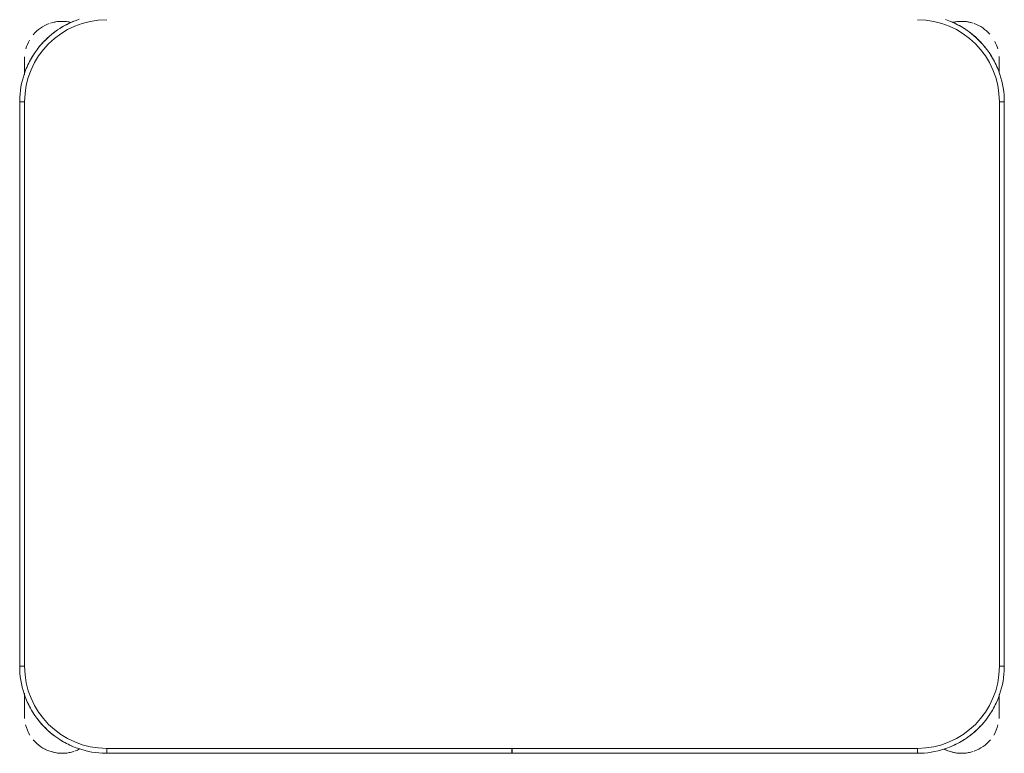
# Model space of a CAD drawing. Header units: metres. Extents: x 3 to 42.2, y -72.9 to -48.7.
# Tile 175 of 189: x 36.75 to 37.35, y -52.031 to -51.584. Entities that reach past the tile are written whole.
import ezdxf

# ---------------------------------------------------------------- set-up
doc = ezdxf.new("R2010")
doc.units = ezdxf.units.M
doc.layers.add('I-FURN', color=7, linetype='Continuous', lineweight=18)

# ---------------------------------------------------------------- blocks, each defined once
blk = doc.blocks.new('ConjuntoParaAlunoTamanho6 - CJA06_ConjuntoParaAlunoTamanho6-V3-1PAV')
at = {"layer": 'I-FURN', "color": 253, "true_color": 0xaaaaaa}
for p, q in [((-0.29713, 0.03797), (-0.29713, 0.02828)), ((-0.29713, 0.02878), (-0.29713, 0.03797)), ((0.29687, 0.03797), (0.29687, 0.03438)), ((0.29687, 0.03378), (0.29687, 0.03797)), ((0.29687, 0.03299), (0.29687, 0.02961)), ((-0.3, 0.01197), (-0.3, -0.33203)), ((-0.3, 0.01197), (-0.297, 0.01197)), ((-0.3, 0.01197), (-0.3, -0.33203)), ((0.3, 0.01197), (0.297, 0.01197)), ((0.3, -0.33203), (0.3, 0.01197)), ((0.3, -0.33203), (0.3, 0.01197)), ((-0.3, -0.33203), (-0.297, -0.33203)), ((0.3, -0.33203), (0.297, -0.33203)), ((-0.29713, -0.34835), (-0.29713, -0.35394)), ((-0.29713, -0.34868), (-0.29713, -0.36203)), ((0.29687, -0.35394), (0.29687, -0.3492)), ((0.29687, -0.36203), (0.29687, -0.34961)), ((-0.29713, -0.35705), (-0.29713, -0.36203)), ((0.29687, -0.36203), (0.29687, -0.35705)), ((-0.247, -0.38503), (-0.247, -0.38203)), ((-0.00005, -0.38203), (-0.00005, -0.38503)), ((0.00005, -0.38503), (0.00005, -0.38203)), ((0.247, -0.38503), (0.247, -0.38203)), ((-0.247, -0.38503), (-0.00005, -0.38503)), ((-0.247, -0.38503), (-0.00005, -0.38503)), ((0.00005, -0.38503), (0.247, -0.38503)), ((0.00005, -0.38503), (0.247, -0.38503))]:
    blk.add_line(p, q, dxfattribs=at)
at = {"layer": 'I-FURN', "color": 253, "true_color": 0xaaaaaa, "flags": 128}
for points in [[(-0.26367, 0.06228), (-0.26567, 0.06157), (-0.26764, 0.06078), (-0.26957, 0.05992), (-0.27147, 0.05898), (-0.27333, 0.05796), (-0.27515, 0.05687), (-0.27693, 0.05571), (-0.27865, 0.05448), (-0.28033, 0.05318), (-0.28195, 0.05181), (-0.28351, 0.05038), (-0.28502, 0.04889), (-0.28647, 0.04734), (-0.28785, 0.04574), (-0.28917, 0.04407), (-0.29042, 0.04236), (-0.2916, 0.0406), (-0.29271, 0.0388), (-0.29374, 0.03695), (-0.29471, 0.03506), (-0.29559, 0.03313), (-0.2964, 0.03117), (-0.29713, 0.02918), (-0.29777, 0.02716), (-0.29834, 0.02512), (-0.29883, 0.02306), (-0.29923, 0.02097), (-0.29955, 0.01888), (-0.29978, 0.01677), (-0.29993, 0.01466), (-0.3, 0.01254), (-0.3, 0.01197)], [(0.3, 0.01197), (0.29996, 0.01409), (0.29983, 0.0162), (0.29962, 0.01831), (0.29932, 0.02041), (0.29894, 0.0225), (0.29848, 0.02456), (0.29794, 0.02661), (0.29731, 0.02864), (0.2966, 0.03064), (0.29582, 0.03261), (0.29495, 0.03454), (0.29401, 0.03644), (0.29299, 0.0383), (0.2919, 0.04012), (0.29074, 0.04189), (0.28951, 0.04362), (0.28821, 0.04529), (0.28685, 0.04691), (0.28542, 0.04848), (0.28393, 0.04999), (0.28238, 0.05143), (0.28077, 0.05282), (0.27911, 0.05413), (0.2774, 0.05538), (0.27564, 0.05656), (0.27383, 0.05767), (0.27198, 0.05871), (0.27009, 0.05967), (0.26816, 0.06056), (0.2662, 0.06136), (0.26421, 0.06209)], [(-0.29713, 0.03797), (-0.29713, 0.03796), (-0.29713, 0.03792), (-0.29713, 0.03785), (-0.29713, 0.03775), (-0.29713, 0.03763), (-0.29713, 0.03748), (-0.29713, 0.03731), (-0.29713, 0.03711), (-0.29713, 0.03688), (-0.29713, 0.03663), (-0.29713, 0.03635), (-0.29713, 0.03605), (-0.29713, 0.03572), (-0.29713, 0.03537), (-0.29713, 0.035), (-0.29713, 0.03461), (-0.29713, 0.03419), (-0.29713, 0.03375), (-0.29713, 0.03329), (-0.29713, 0.03282), (-0.29713, 0.03232), (-0.29713, 0.0318), (-0.29713, 0.03127), (-0.29713, 0.03072), (-0.29713, 0.03016), (-0.29713, 0.02958), (-0.29713, 0.02898)], [(0.29687, 0.03), (0.29687, 0.03057), (0.29687, 0.03112), (0.29687, 0.03166), (0.29687, 0.03218), (0.29687, 0.03268), (0.29687, 0.03317), (0.29687, 0.03363), (0.29687, 0.03407), (0.29687, 0.0345), (0.29687, 0.0349), (0.29687, 0.03528), (0.29687, 0.03563), (0.29687, 0.03596), (0.29687, 0.03627), (0.29687, 0.03656), (0.29687, 0.03682), (0.29687, 0.03705), (0.29687, 0.03726), (0.29687, 0.03744), (0.29687, 0.0376), (0.29687, 0.03772), (0.29687, 0.03783), (0.29687, 0.0379), (0.29687, 0.03795), (0.29687, 0.03797)], [(-0.297, 0.01197), (-0.297, -0.07403), (-0.297, -0.16003), (-0.297, -0.24603), (-0.297, -0.33203)], [(-0.297, -0.33203), (-0.297, -0.24603), (-0.297, -0.16003), (-0.297, -0.07403), (-0.297, 0.01197)], [(0.297, -0.33203), (0.297, -0.24603), (0.297, -0.16003), (0.297, -0.07403), (0.297, 0.01197)], [(0.297, 0.01197), (0.297, -0.07403), (0.297, -0.16003), (0.297, -0.24603), (0.297, -0.33203)], [(-0.3, -0.33203), (-0.29996, -0.33415), (-0.29983, -0.33627), (-0.29962, -0.33838), (-0.29932, -0.34048), (-0.29894, -0.34256), (-0.29848, -0.34463), (-0.29794, -0.34668), (-0.29731, -0.34871), (-0.2966, -0.3507), (-0.29582, -0.35267), (-0.29495, -0.35461), (-0.29401, -0.35651), (-0.29299, -0.35837), (-0.2919, -0.36019), (-0.29074, -0.36196), (-0.28951, -0.36368), (-0.28821, -0.36536), (-0.28685, -0.36698), (-0.28542, -0.36855), (-0.28393, -0.37005), (-0.28238, -0.3715), (-0.28077, -0.37288), (-0.27911, -0.3742), (-0.2774, -0.37545), (-0.27564, -0.37663), (-0.27383, -0.37774), (-0.27198, -0.37878), (-0.27009, -0.37974), (-0.26816, -0.38062), (-0.2662, -0.38143), (-0.26421, -0.38216), (-0.2622, -0.38281), (-0.26015, -0.38338), (-0.25809, -0.38386), (-0.25601, -0.38426), (-0.25391, -0.38458), (-0.25181, -0.38482), (-0.24969, -0.38497), (-0.24757, -0.38503), (-0.247, -0.38503)], [(0.247, -0.38503), (0.24912, -0.38499), (0.25124, -0.38486), (0.25334, -0.38465), (0.25544, -0.38436), (0.25753, -0.38398), (0.2596, -0.38351), (0.26165, -0.38297), (0.26367, -0.38234), (0.26567, -0.38164), (0.26764, -0.38085), (0.26957, -0.37999), (0.27147, -0.37904), (0.27333, -0.37803), (0.27515, -0.37694), (0.27693, -0.37578), (0.27865, -0.37454), (0.28033, -0.37324), (0.28195, -0.37188), (0.28351, -0.37045), (0.28502, -0.36896), (0.28647, -0.36741), (0.28785, -0.3658), (0.28917, -0.36414), (0.29042, -0.36243), (0.2916, -0.36067), (0.29271, -0.35886), (0.29374, -0.35701), (0.29471, -0.35512), (0.29559, -0.3532), (0.2964, -0.35124), (0.29713, -0.34925), (0.29777, -0.34723), (0.29834, -0.34519), (0.29883, -0.34312), (0.29923, -0.34104), (0.29955, -0.33895), (0.29978, -0.33684), (0.29993, -0.33472), (0.3, -0.33261), (0.3, -0.33203)], [(-0.29713, -0.34907), (-0.29713, -0.34973), (-0.29713, -0.35038), (-0.29713, -0.35102), (-0.29713, -0.35165), (-0.29713, -0.35227), (-0.29713, -0.35288), (-0.29713, -0.35348), (-0.29713, -0.35406), (-0.29713, -0.35463), (-0.29713, -0.35518), (-0.29713, -0.35572), (-0.29713, -0.35624), (-0.29713, -0.35674), (-0.29713, -0.35722), (-0.29713, -0.35769), (-0.29713, -0.35813), (-0.29713, -0.35855), (-0.29713, -0.35895), (-0.29713, -0.35933), (-0.29713, -0.35969), (-0.29713, -0.36002), (-0.29713, -0.36033), (-0.29713, -0.36061), (-0.29713, -0.36087), (-0.29713, -0.36111), (-0.29713, -0.36131), (-0.29713, -0.3615), (-0.29713, -0.36165), (-0.29713, -0.36178), (-0.29713, -0.36188), (-0.29713, -0.36196), (-0.29713, -0.36201), (-0.29713, -0.36203)], [(0.29687, -0.36203), (0.29687, -0.36201), (0.29687, -0.36197), (0.29687, -0.36191), (0.29687, -0.36181), (0.29687, -0.36169), (0.29687, -0.36154), (0.29687, -0.36137), (0.29687, -0.36117), (0.29687, -0.36094), (0.29687, -0.36069), (0.29687, -0.36041), (0.29687, -0.36011), (0.29687, -0.35978), (0.29687, -0.35943), (0.29687, -0.35906), (0.29687, -0.35866), (0.29687, -0.35825), (0.29687, -0.35781), (0.29687, -0.35735), (0.29687, -0.35687), (0.29687, -0.35638), (0.29687, -0.35586), (0.29687, -0.35533), (0.29687, -0.35478), (0.29687, -0.35421), (0.29687, -0.35363), (0.29687, -0.35304), (0.29687, -0.35244), (0.29687, -0.35182), (0.29687, -0.35119), (0.29687, -0.35055), (0.29687, -0.3499)], [(-0.247, -0.38203), (-0.1235, -0.38203), (0, -0.38203), (0.1235, -0.38203), (0.247, -0.38203)], [(-0.00005, -0.38203), (-0.06179, -0.38203), (-0.12353, -0.38203), (-0.18526, -0.38203), (-0.247, -0.38203)], [(0.247, -0.38203), (0.18526, -0.38203), (0.12352, -0.38203), (0.06179, -0.38203), (0.00005, -0.38203)]]:
    blk.add_lwpolyline(points, dxfattribs=at)
at = {"layer": 'I-FURN', "color": 253, "true_color": 0xaaaaaa}
for centre, radius, start, end in [((-0.247, 0.01197), 0.05, 90, 180), ((-0.247, 0.01197), 0.05, 90, 180), ((-0.27413, 0.03797), 0.023, 76.78758, 108), ((-0.27413, 0.03797), 0.023, 76.40434, 104.46692), ((-0.247, 0.01197), 0.053, 112.5, 122.69993), ((0.247, 0.01197), 0.05, 360, 90), ((0.247, 0.01197), 0.05, 0, 90), ((0.247, 0.01197), 0.053, 57.30007, 67.5), ((0.247, 0.01197), 0.053, 57.30007, 67.5), ((0.27387, 0.03797), 0.023, 75.53308, 103.10319), ((0.27387, 0.03797), 0.023, 72, 102.57928), ((-0.27413, 0.03797), 0.023, 109.92744, 140.02309), ((-0.247, 0.01197), 0.053, 127.1607, 143.14964), ((0.247, 0.01197), 0.053, 45, 53.14964), ((0.247, 0.01197), 0.053, 45, 53.14964), ((0.27387, 0.03797), 0.023, 41.01944, 70.30683), ((-0.27413, 0.03797), 0.023, 149.97621, 164.34498), ((0.247, 0.01197), 0.053, 37.1607, 44.91466), ((0.247, 0.01197), 0.053, 37.1607, 44.91466), ((0.27387, 0.03797), 0.023, 15.73053, 28.0506), ((-0.27413, 0.03797), 0.023, 176.5669, 180), ((-0.247, 0.01197), 0.053, 147.30007, 157.5), ((0.247, 0.01197), 0.053, 22.5, 32.69993), ((0.247, 0.01197), 0.053, 22.5, 32.69993), ((0.27387, 0.03797), 0.023, 360, 4.00915), ((-0.247, -0.33203), 0.05, 180, 270), ((-0.247, -0.33203), 0.05, 180, 270), ((0.247, -0.33203), 0.05, 270, 360), ((0.247, -0.33203), 0.05, 270, 0), ((-0.247, -0.33203), 0.053, 202.5, 212.69993), ((0.247, -0.33203), 0.053, 327.30007, 337.5), ((0.247, -0.33203), 0.053, 327.30007, 337.5), ((-0.27413, -0.36203), 0.023, 180, 184.41224), ((-0.247, -0.33203), 0.053, 217.1607, 233.14964), ((0.247, -0.33203), 0.053, 315.08534, 323.14964), ((0.247, -0.33203), 0.053, 315.08534, 323.14964), ((0.27387, -0.36203), 0.023, 355.58784, 360), ((-0.27413, -0.36203), 0.023, 194.46313, 211.29748), ((0.247, -0.33203), 0.053, 307.1607, 315), ((0.247, -0.33203), 0.053, 307.1607, 315), ((0.27387, -0.36203), 0.023, 328.70279, 345.53679), ((-0.27413, -0.36203), 0.023, 220.15845, 250.98921), ((-0.247, -0.33203), 0.053, 237.30007, 247.5), ((0.247, -0.33203), 0.053, 292.5, 302.69993), ((0.247, -0.33203), 0.053, 292.5, 302.69993), ((0.27387, -0.36203), 0.023, 289.64716, 320.10645), ((-0.27413, -0.36203), 0.023, 241.29896, 288), ((-0.27413, -0.36203), 0.023, 289.64716, 297.85925), ((0.27387, -0.36203), 0.023, 242.37001, 250.98921), ((0.27387, -0.36203), 0.023, 243.53772, 288), ((-0.27413, -0.36203), 0.023, 255.53308, 284.46692), ((0.27387, -0.36203), 0.023, 255.53308, 284.46692)]:
    blk.add_arc(centre, radius, start, end, dxfattribs=at)
blk = doc.blocks.new('4 GRE - ESCOLA DE CINEMA E AUDIOVISUAL CINE REX R07_rvt-1-1PAV')
at = {"layer": 'I-FURN', "color": 253, "lineweight": 18, "true_color": 0xaaaaaa}
blk.add_blockref('ConjuntoParaAlunoTamanho6 - CJA06_ConjuntoParaAlunoTamanho6-V3-1PAV', (37.04989, -51.6463), dxfattribs=at)

msp = doc.modelspace()

# ---------------------------------------------------------------- block references
at = {"lineweight": 5}
msp.add_blockref('4 GRE - ESCOLA DE CINEMA E AUDIOVISUAL CINE REX R07_rvt-1-1PAV', (0, 0), dxfattribs=at)

doc.saveas('drawing.dxf')
